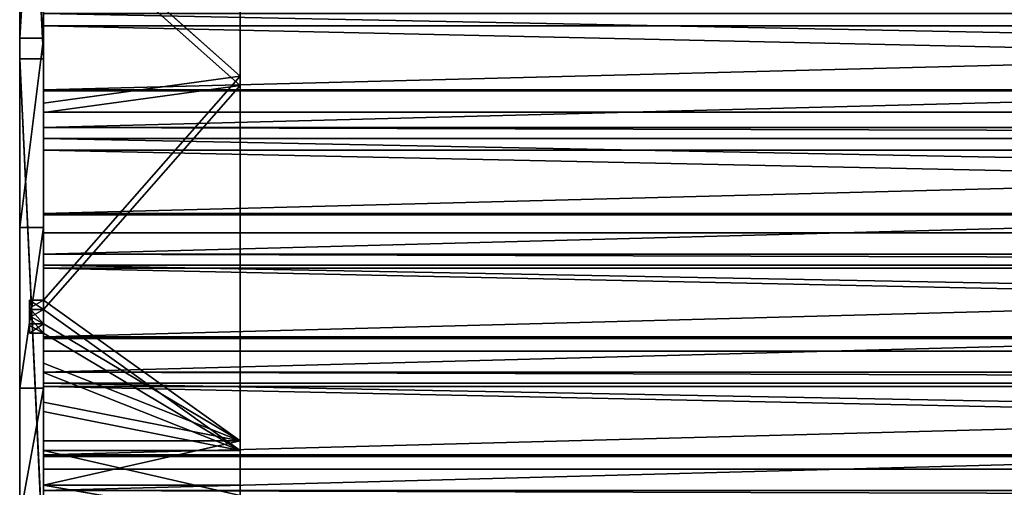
# Model space of a CAD drawing. Extents: x 0 to 1378, y -270 to 1675.
# Tile 38 of 60: x 378 to 628, y 1241 to 1359. Entities that reach past the tile are written whole.
import ezdxf

# ---------------------------------------------------------------- set-up
doc = ezdxf.new("R2010")
doc.units = 0
doc.header["$LTSCALE"] = 25.4
doc.layers.get('0').update_dxf_attribs({"color": 13, "linetype": 'CONTINUOUS'})
doc.layers.add('STEEL', color=21, linetype='CONTINUOUS')
doc.layers.add('WOOD', color=220, linetype='CONTINUOUS')

# ---------------------------------------------------------------- blocks, each defined once
blk = doc.blocks.new('LTR020_01_01')
at = {"color": 0}
for p, q in [((-444.85, 172.26), (-411.93, 249.06)), ((-444.85, 172.26, 6), (-411.93, 249.06)), ((-444.85, 172.26), (-411.93, 249.06)), ((-444.85, 172.26, 6), (-411.93, 249.06)), ((-485.6, 99.32), (-444.85, 172.26)), ((-485.6, 99.32, 6), (-444.85, 172.26)), ((-485.6, 99.32), (-444.85, 172.26)), ((-485.6, 99.32, 6), (-444.85, 172.26)), ((-444.85, 172.26, 6), (-444.85, 172.26)), ((-444.85, 172.26, 6), (-444.85, 172.26)), ((-400.74, 108.45), (-528.49, -57.18)), ((-400.74, 108.45, 6), (-528.49, -57.18)), ((-400.74, 108.45), (-528.49, -57.18)), ((-400.74, 108.45, 6), (-528.49, -57.18)), ((-533.73, 31.02), (-485.6, 99.32)), ((-533.73, 31.02, 6), (-485.6, 99.32)), ((-533.73, 31.02), (-485.6, 99.32)), ((-533.73, 31.02, 6), (-485.6, 99.32)), ((-485.6, 99.32, 6), (-485.6, 99.32)), ((-485.6, 99.32, 6), (-485.6, 99.32)), ((-634.88, -92.53), (-533.73, 31.02)), ((-533.73, 31.02), (-634.88, -92.53, 6)), ((-533.73, 31.02), (-634.88, -92.53, 6)), ((-634.88, -92.53), (-533.73, 31.02)), ((-533.73, 31.02, 6), (-533.73, 31.02)), ((-533.73, 31.02, 6), (-533.73, 31.02)), ((-528.49, -57.18), (-664.55, -216.05)), ((-528.49, -57.18, 6), (-664.55, -216.05)), ((-528.49, -57.18), (-664.55, -216.05)), ((-528.49, -57.18, 6), (-664.55, -216.05)), ((-528.49, -57.18, 6), (-528.49, -57.18)), ((-528.49, -57.18, 6), (-528.49, -57.18))]:
    blk.add_line(p, q, dxfattribs=at)
at = {"color": 253}
mesh = blk.add_polyface(dxfattribs=at)
corners = [(-853.88, -331.01), (-854.31, -335.56), (-854.36, -333.26), (-853.74, -337.78), (-852.9, -328.93), (-852.68, -339.82), (-851.48, -327.13), (-851.17, -341.56), (-740.85, -211.98), (-822.41, -368.04), (-820.34, -369.51), (-817.96, -370.4), (-815.43, -370.68), (-812.91, -370.3), (-810.58, -369.3), (-808.56, -367.75), (-664.55, -216.05), (-634.88, -92.53), (-528.49, -57.18), (-533.73, 31.02), (-485.6, 99.32), (-400.74, 108.45), (-444.85, 172.26), (-411.93, 249.06), (-387.2, 328.87), (-394.01, 115.79), (-385.82, 121.47), (-380.51, 346.75), (-376.59, 125.21), (-370.07, 362.73), (-366.76, 126.82), (-356.38, 376.03), (-363.41, 202.97), (-363.1, 207.5), (-354.42, 245.66), (-340.12, 386.03), (-342.46, 282.91), (-327.3, 318.99), (-322.07, 392.22), (-324.12, 324.12), (-319.88, 328.41), (-303.1, 394.32), (-314.78, 331.64), (-309.09, 333.64), (-303.1, 334.32), (645.33, 394.32), (645.33, 334.32), (663.42, 392.24), (649.8, 333.81), (654.04, 332.29), (657.83, 329.85), (660.97, 326.61), (663.28, 322.75), (684.65, 273.84), (680.57, 386.11), (695.89, 376.24), (704.63, 224.35), (708.56, 363.15), (723.21, 174.31), (717.93, 347.53), (739.97, 297.08), (724.28, 169.36), (732.51, 94.55), (750.41, 104.11), (760.58, 246.02), (765.32, 117.87), (779.75, 194.41), (776.26, 134.96), (782.53, 154.26), (783.72, 174.51), (-356.82, 126.24), (-362.69, 198.49), (-360.99, 194.29), (-358.39, 190.57), (-355.02, 187.53), (-351.05, 185.32), (-144.32, 95.76), (-346.7, 184.05), (-137.42, 154.03), (69.52, 76.84), (73.18, 135.4), (284.07, 69.54), (284.48, 128.21), (498.7, 73.87), (495.86, 132.48), (706.7, 148.2), (712.78, 89.83), (711.63, 149.35), (716.1, 151.74), (719.81, 155.18), (722.52, 159.47), (724.04, 164.3)]
mesh.append_faces([[corners[k] for k in face] for face in [(0, 1, 2), (68, 66, 69)]], dxfattribs={"vtx0": -1, "color": 253})
mesh.append_faces([[corners[k] for k in face] for face in [(1, 0, 3), (3, 4, 5), (5, 6, 7), (7, 8, 9), (9, 8, 10), (10, 8, 11), (11, 8, 12), (12, 8, 13), (13, 8, 14), (14, 8, 15), (15, 8, 16), (16, 17, 18), (18, 20, 21), (21, 24, 25), (25, 24, 26), (26, 27, 28), (28, 29, 30), (32, 31, 33), (33, 31, 34), (34, 35, 36), (36, 35, 37), (37, 38, 39), (39, 38, 40), (40, 41, 42), (42, 41, 43), (43, 41, 44), (44, 45, 46), (46, 47, 48), (48, 47, 49), (49, 47, 50), (50, 47, 51), (51, 47, 52), (52, 47, 53), (53, 55, 56), (56, 57, 58), (58, 60, 61), (62, 60, 63), (63, 64, 65), (65, 66, 67), (67, 66, 68), (70, 75, 76), (76, 78, 79), (79, 80, 81), (81, 82, 83), (83, 85, 86), (86, 88, 62)]], dxfattribs={"vtx0": -1, "vtx1": -1, "color": 253})
mesh.append_faces([[corners[k] for k in face] for face in [(30, 31, 32), (61, 60, 62)]], dxfattribs={"vtx0": -1, "vtx1": -1, "vtx2": -1, "color": 253})
mesh.append_faces([[corners[k] for k in face] for face in [(3, 0, 4), (5, 4, 6), (7, 6, 8), (16, 8, 17), (18, 17, 19), (18, 19, 20), (21, 20, 22), (21, 22, 23), (21, 23, 24), (26, 24, 27), (28, 27, 29), (30, 29, 31), (34, 31, 35), (37, 35, 38), (40, 38, 41), (44, 41, 45), (46, 45, 47), (53, 47, 54), (53, 54, 55), (56, 55, 57), (58, 57, 59), (58, 59, 60), (63, 60, 64), (65, 64, 66), (32, 70, 30), (70, 32, 71), (70, 71, 72), (70, 72, 73), (70, 73, 74), (70, 74, 75), (76, 75, 77), (76, 77, 78), (79, 78, 80), (81, 80, 82), (83, 82, 84), (83, 84, 85), (86, 85, 87), (86, 87, 88), (62, 88, 89), (62, 89, 90), (62, 90, 91), (62, 91, 61)]], dxfattribs={"vtx0": -1, "vtx2": -1, "color": 253})
mesh = blk.add_polyface(dxfattribs=at)
corners = [(-411.93, 249.06), (-444.85, 172.26), (-444.85, 172.26, 6)]
mesh.append_faces([[corners[k] for k in face] for face in [(0, 1, 2)]], dxfattribs={"color": 253})
mesh = blk.add_polyface(dxfattribs=at)
corners = [(-411.93, 249.06), (-444.85, 172.26, 6), (-411.93, 249.06, 6)]
mesh.append_faces([[corners[k] for k in face] for face in [(0, 1, 2)]], dxfattribs={"color": 253})
mesh = blk.add_polyface(dxfattribs=at)
corners = [(-444.85, 172.26), (-485.6, 99.32), (-485.6, 99.32, 6)]
mesh.append_faces([[corners[k] for k in face] for face in [(0, 1, 2)]], dxfattribs={"color": 253})
mesh = blk.add_polyface(dxfattribs=at)
corners = [(-444.85, 172.26), (-485.6, 99.32, 6), (-444.85, 172.26, 6)]
mesh.append_faces([[corners[k] for k in face] for face in [(0, 1, 2)]], dxfattribs={"color": 253})
mesh = blk.add_polyface(dxfattribs=at)
corners = [(-400.74, 108.45, 6), (-528.49, -57.18), (-400.74, 108.45)]
mesh.append_faces([[corners[k] for k in face] for face in [(0, 1, 2)]], dxfattribs={"color": 253})
mesh = blk.add_polyface(dxfattribs=at)
corners = [(-400.74, 108.45, 6), (-528.49, -57.18, 6), (-528.49, -57.18)]
mesh.append_faces([[corners[k] for k in face] for face in [(0, 1, 2)]], dxfattribs={"color": 253})
mesh = blk.add_polyface(dxfattribs=at)
corners = [(-485.6, 99.32), (-533.73, 31.02), (-533.73, 31.02, 6)]
mesh.append_faces([[corners[k] for k in face] for face in [(0, 1, 2)]], dxfattribs={"color": 253})
mesh = blk.add_polyface(dxfattribs=at)
corners = [(-485.6, 99.32), (-533.73, 31.02, 6), (-485.6, 99.32, 6)]
mesh.append_faces([[corners[k] for k in face] for face in [(0, 1, 2)]], dxfattribs={"color": 253})
mesh = blk.add_polyface(dxfattribs=at)
corners = [(-533.73, 31.02), (-634.88, -92.53, 6), (-533.73, 31.02, 6)]
mesh.append_faces([[corners[k] for k in face] for face in [(0, 1, 2)]], dxfattribs={"color": 253})
mesh = blk.add_polyface(dxfattribs=at)
corners = [(-533.73, 31.02), (-634.88, -92.53), (-634.88, -92.53, 6)]
mesh.append_faces([[corners[k] for k in face] for face in [(0, 1, 2)]], dxfattribs={"color": 253})
mesh = blk.add_polyface(dxfattribs=at)
corners = [(-528.49, -57.18, 6), (-664.55, -216.05), (-528.49, -57.18)]
mesh.append_faces([[corners[k] for k in face] for face in [(0, 1, 2)]], dxfattribs={"color": 253})
mesh = blk.add_polyface(dxfattribs=at)
corners = [(-528.49, -57.18, 6), (-664.55, -216.05, 6), (-664.55, -216.05)]
mesh.append_faces([[corners[k] for k in face] for face in [(0, 1, 2)]], dxfattribs={"color": 253})
blk = doc.blocks.new('LTR020_01_04')
at = {"color": 0}
for p, q in [((88.61, 133.55), (97.34, 152.65)), ((88.61, 133.55), (97.34, 152.65)), ((88.61, 133.55), (97.34, 152.65, 50)), ((88.61, 133.55), (97.34, 152.65, 50)), ((77.39, 115.81), (88.61, 133.55)), ((77.39, 115.81, 50), (88.61, 133.55)), ((77.39, 115.81), (88.61, 133.55)), ((77.39, 115.81, 50), (88.61, 133.55)), ((88.61, 133.55, 50), (88.61, 133.55)), ((88.61, 133.55, 50), (88.61, 133.55)), ((91.25, 132.12), (79.81, 114.04)), ((79.81, 114.04), (91.25, 132.12, 50)), ((79.81, 114.04), (91.25, 132.12, 50)), ((91.25, 132.12), (79.81, 114.04)), ((77.39, 115.81, 50), (41.63, 67.66)), ((77.39, 115.81, 50), (41.63, 67.66)), ((47.64, 75.65), (77.39, 115.81, 50)), ((47.64, 75.65), (77.39, 115.81, 50)), ((57.61, 88.99), (77.39, 115.81, 50)), ((57.61, 88.99), (77.39, 115.81, 50)), ((77.39, 115.81), (67.53, 102.38)), ((67.53, 102.38), (77.39, 115.81, 50)), ((67.53, 102.38), (77.39, 115.81, 50)), ((77.39, 115.81), (67.53, 102.38)), ((77.39, 115.81, 50), (77.39, 115.81)), ((77.39, 115.81), (79.81, 114.04)), ((77.39, 115.81), (79.81, 114.04)), ((77.39, 115.81, 50), (77.39, 115.81)), ((44.02, 65.85), (79.81, 114.04, 50)), ((44.02, 65.85), (79.81, 114.04, 50)), ((50.04, 73.85), (79.81, 114.04, 50)), ((50.04, 73.85), (79.81, 114.04, 50)), ((60.02, 87.2), (79.81, 114.04, 50)), ((60.02, 87.2), (79.81, 114.04, 50)), ((69.94, 100.6), (79.81, 114.04, 50)), ((69.94, 100.6), (79.81, 114.04, 50)), ((69.94, 100.6), (79.81, 114.04)), ((69.94, 100.6), (79.81, 114.04)), ((79.81, 114.04), (79.81, 114.04, 50)), ((79.81, 114.04), (79.81, 114.04, 50)), ((67.53, 102.38), (57.61, 88.99)), ((67.53, 102.38), (57.61, 88.99)), ((60.02, 87.2), (69.94, 100.6)), ((60.02, 87.2), (69.94, 100.6)), ((57.61, 88.99), (47.64, 75.65)), ((57.61, 88.99), (47.64, 75.65)), ((50.04, 73.85), (60.02, 87.2)), ((50.04, 73.85), (60.02, 87.2)), ((41.63, 67.66), (47.64, 75.65)), ((41.63, 67.66), (47.64, 75.65)), ((43.63, 70.32, -3.5), (47.64, 75.65)), ((43.63, 70.32, -3.5), (47.64, 75.65)), ((47.64, 75.65, -3.5), (45.64, 72.98, -3.5)), ((45.64, 72.98, -3.5), (47.64, 75.65)), ((45.64, 72.98, -3.5), (47.64, 75.65)), ((47.64, 75.65, -3.5), (45.64, 72.98, -3.5)), ((47.64, 75.65), (47.64, 75.65, -3.5)), ((50.04, 73.85), (47.64, 75.65)), ((50.04, 73.85), (47.64, 75.65)), ((50.04, 73.85, -3.5), (47.64, 75.65, -3.5)), ((47.64, 75.65), (47.64, 75.65, -3.5)), ((50.04, 73.85, -3.5), (47.64, 75.65, -3.5)), ((45.64, 72.98, -3.5), (43.63, 70.32, -3.5)), ((45.64, 72.98, -3.5), (43.63, 70.32, -3.5)), ((44.02, 65.85), (50.04, 73.85)), ((44.02, 65.85), (50.04, 73.85)), ((46.03, 68.51, -3.5), (50.04, 73.85)), ((46.03, 68.51, -3.5), (50.04, 73.85)), ((48.03, 71.18, -3.5), (50.04, 73.85)), ((48.03, 71.18, -3.5), (50.04, 73.85)), ((48.03, 71.18, -3.5), (50.04, 73.85, -3.5)), ((48.03, 71.18, -3.5), (50.04, 73.85, -3.5)), ((50.04, 73.85, -3.5), (50.04, 73.85)), ((50.04, 73.85, -3.5), (50.04, 73.85)), ((43.63, 70.32, -3.5), (41.63, 67.66)), ((43.63, 70.32, -3.5), (41.63, 67.66)), ((43.63, 70.32, -3.5), (41.63, 67.66, -3.5)), ((43.63, 70.32, -3.5), (41.63, 67.66, -3.5)), ((46.03, 68.51, -3.5), (48.03, 71.18, -3.5)), ((46.03, 68.51, -3.5), (48.03, 71.18, -3.5)), ((41.63, 67.66), (-15.24, -5.95, 50)), ((41.63, 67.66), (-15.24, -5.95, 50)), ((41.63, 67.66), (-8.42, 2.69)), ((41.63, 67.66), (-8.42, 2.69)), ((41.63, 67.66, -3.5), (41.63, 67.66)), ((41.63, 67.66), (44.02, 65.85)), ((41.63, 67.66), (44.02, 65.85)), ((41.63, 67.66, -3.5), (41.63, 67.66)), ((41.63, 67.66, -3.5), (44.02, 65.85, -3.5)), ((41.63, 67.66, -3.5), (44.02, 65.85, -3.5)), ((44.02, 65.85, -3.5), (46.03, 68.51, -3.5)), ((46.03, 68.51, -3.5), (44.02, 65.85)), ((46.03, 68.51, -3.5), (44.02, 65.85)), ((44.02, 65.85, -3.5), (46.03, 68.51, -3.5)), ((-12.88, -7.82, 50), (44.02, 65.85)), ((-12.88, -7.82, 50), (44.02, 65.85)), ((-6.06, 0.84), (44.02, 65.85)), ((-6.06, 0.84), (44.02, 65.85)), ((44.02, 65.85), (44.02, 65.85, -3.5)), ((44.02, 65.85), (44.02, 65.85, -3.5)), ((-8.42, 2.69), (-59.76, -61.25)), ((-8.42, 2.69), (-59.76, -61.25)), ((-8.42, 2.69), (-15.24, -5.95, 50)), ((-8.42, 2.69), (-15.24, -5.95, 50)), ((-57.44, -63.15), (-6.06, 0.84)), ((-57.44, -63.15), (-6.06, 0.84)), ((-6.06, 0.84), (-12.88, -7.82, 50)), ((-6.06, 0.84), (-12.88, -7.82, 50)), ((-15.24, -5.95, 50), (-59.76, -61.25)), ((-15.24, -5.95, 50), (-59.76, -61.25)), ((-57.44, -63.15), (-12.88, -7.82, 50)), ((-57.44, -63.15), (-12.88, -7.82, 50))]:
    blk.add_line(p, q, dxfattribs=at)
at = {"color": 253}
mesh = blk.add_polyface(dxfattribs=at)
corners = [(88.61, 133.55), (79.81, 114.04), (77.39, 115.81), (91.25, 132.12), (97.34, 152.65), (100.15, 151.59), (103.43, 172.74), (106.35, 172.07)]
mesh.append_faces([[corners[k] for k in face] for face in [(0, 1, 2), (5, 6, 7)]], dxfattribs={"vtx0": -1, "color": 253})
mesh.append_faces([[corners[k] for k in face] for face in [(1, 0, 3), (3, 4, 5)]], dxfattribs={"vtx0": -1, "vtx1": -1, "color": 253})
mesh.append_faces([[corners[k] for k in face] for face in [(3, 0, 4), (5, 4, 6)]], dxfattribs={"vtx0": -1, "vtx2": -1, "color": 253})
mesh = blk.add_polyface(dxfattribs=at)
corners = [(97.34, 152.65), (88.61, 133.55), (97.34, 152.65, 50)]
mesh.append_faces([[corners[k] for k in face] for face in [(0, 1, 2)]], dxfattribs={"color": 253})
mesh = blk.add_polyface(dxfattribs=at)
corners = [(97.34, 152.65, 50), (88.61, 133.55), (88.61, 133.55, 50)]
mesh.append_faces([[corners[k] for k in face] for face in [(0, 1, 2)]], dxfattribs={"color": 253})
mesh = blk.add_polyface(dxfattribs=at)
corners = [(88.61, 133.55), (77.39, 115.81), (77.39, 115.81, 50)]
mesh.append_faces([[corners[k] for k in face] for face in [(0, 1, 2)]], dxfattribs={"color": 253})
mesh = blk.add_polyface(dxfattribs=at)
corners = [(88.61, 133.55), (77.39, 115.81, 50), (88.61, 133.55, 50)]
mesh.append_faces([[corners[k] for k in face] for face in [(0, 1, 2)]], dxfattribs={"color": 253})
mesh = blk.add_polyface(dxfattribs=at)
corners = [(91.25, 132.12, 50), (79.81, 114.04, 50), (79.81, 114.04)]
mesh.append_faces([[corners[k] for k in face] for face in [(0, 1, 2)]], dxfattribs={"color": 253})
mesh = blk.add_polyface(dxfattribs=at)
corners = [(91.25, 132.12, 50), (79.81, 114.04), (91.25, 132.12)]
mesh.append_faces([[corners[k] for k in face] for face in [(0, 1, 2)]], dxfattribs={"color": 253})
mesh = blk.add_polyface(dxfattribs=at)
corners = [(77.39, 115.81, 50), (41.63, 67.66), (-15.24, -5.95, 50)]
mesh.append_faces([[corners[k] for k in face] for face in [(0, 1, 2)]], dxfattribs={"color": 253})
mesh = blk.add_polyface(dxfattribs=at)
corners = [(77.39, 115.81, 50), (47.64, 75.65), (41.63, 67.66)]
mesh.append_faces([[corners[k] for k in face] for face in [(0, 1, 2)]], dxfattribs={"color": 253})
mesh = blk.add_polyface(dxfattribs=at)
corners = [(77.39, 115.81, 50), (57.61, 88.99), (47.64, 75.65)]
mesh.append_faces([[corners[k] for k in face] for face in [(0, 1, 2)]], dxfattribs={"color": 253})
mesh = blk.add_polyface(dxfattribs=at)
corners = [(57.61, 88.99), (50.04, 73.85), (47.64, 75.65), (60.02, 87.2), (67.53, 102.38), (69.94, 100.6), (77.39, 115.81), (79.81, 114.04)]
mesh.append_faces([[corners[k] for k in face] for face in [(0, 1, 2), (5, 6, 7)]], dxfattribs={"vtx0": -1, "color": 253})
mesh.append_faces([[corners[k] for k in face] for face in [(1, 0, 3), (3, 4, 5)]], dxfattribs={"vtx0": -1, "vtx1": -1, "color": 253})
mesh.append_faces([[corners[k] for k in face] for face in [(3, 0, 4), (5, 4, 6)]], dxfattribs={"vtx0": -1, "vtx2": -1, "color": 253})
mesh = blk.add_polyface(dxfattribs=at)
corners = [(77.39, 115.81, 50), (67.53, 102.38), (57.61, 88.99)]
mesh.append_faces([[corners[k] for k in face] for face in [(0, 1, 2)]], dxfattribs={"color": 253})
mesh = blk.add_polyface(dxfattribs=at)
corners = [(77.39, 115.81), (67.53, 102.38), (77.39, 115.81, 50)]
mesh.append_faces([[corners[k] for k in face] for face in [(0, 1, 2)]], dxfattribs={"color": 253})
mesh = blk.add_polyface(dxfattribs=at)
corners = [(79.81, 114.04, 50), (-12.88, -7.82, 50), (44.02, 65.85)]
mesh.append_faces([[corners[k] for k in face] for face in [(0, 1, 2)]], dxfattribs={"color": 253})
mesh = blk.add_polyface(dxfattribs=at)
corners = [(79.81, 114.04, 50), (44.02, 65.85), (50.04, 73.85)]
mesh.append_faces([[corners[k] for k in face] for face in [(0, 1, 2)]], dxfattribs={"color": 253})
mesh = blk.add_polyface(dxfattribs=at)
corners = [(79.81, 114.04, 50), (50.04, 73.85), (60.02, 87.2)]
mesh.append_faces([[corners[k] for k in face] for face in [(0, 1, 2)]], dxfattribs={"color": 253})
mesh = blk.add_polyface(dxfattribs=at)
corners = [(79.81, 114.04, 50), (60.02, 87.2), (69.94, 100.6)]
mesh.append_faces([[corners[k] for k in face] for face in [(0, 1, 2)]], dxfattribs={"color": 253})
mesh = blk.add_polyface(dxfattribs=at)
corners = [(79.81, 114.04, 50), (69.94, 100.6), (79.81, 114.04)]
mesh.append_faces([[corners[k] for k in face] for face in [(0, 1, 2)]], dxfattribs={"color": 253})
mesh = blk.add_polyface(dxfattribs=at)
corners = [(47.64, 75.65), (43.63, 70.32, -3.5), (41.63, 67.66)]
mesh.append_faces([[corners[k] for k in face] for face in [(0, 1, 2)]], dxfattribs={"color": 253})
mesh = blk.add_polyface(dxfattribs=at)
corners = [(43.63, 70.32, -3.5), (44.02, 65.85, -3.5), (41.63, 67.66, -3.5), (45.64, 72.98, -3.5), (46.03, 68.51, -3.5), (47.64, 75.65, -3.5), (48.03, 71.18, -3.5), (50.04, 73.85, -3.5)]
mesh.append_faces([[corners[k] for k in face] for face in [(0, 1, 2), (6, 5, 7)]], dxfattribs={"vtx0": -1, "color": 253})
mesh.append_faces([[corners[k] for k in face] for face in [(1, 3, 4), (4, 5, 6)]], dxfattribs={"vtx0": -1, "vtx1": -1, "color": 253})
mesh.append_faces([[corners[k] for k in face] for face in [(1, 0, 3), (4, 3, 5)]], dxfattribs={"vtx0": -1, "vtx2": -1, "color": 253})
mesh = blk.add_polyface(dxfattribs=at)
corners = [(47.64, 75.65), (45.64, 72.98, -3.5), (43.63, 70.32, -3.5)]
mesh.append_faces([[corners[k] for k in face] for face in [(0, 1, 2)]], dxfattribs={"color": 253})
mesh = blk.add_polyface(dxfattribs=at)
corners = [(47.64, 75.65, -3.5), (45.64, 72.98, -3.5), (47.64, 75.65)]
mesh.append_faces([[corners[k] for k in face] for face in [(0, 1, 2)]], dxfattribs={"color": 253})
mesh = blk.add_polyface(dxfattribs=at)
corners = [(47.64, 75.65), (50.04, 73.85, -3.5), (47.64, 75.65, -3.5), (50.04, 73.85)]
mesh.append_faces([[corners[k] for k in face] for face in [(0, 1, 2), (1, 0, 3)]], dxfattribs={"vtx0": -1, "color": 253})
mesh = blk.add_polyface(dxfattribs=at)
corners = [(50.04, 73.85), (44.02, 65.85), (46.03, 68.51, -3.5)]
mesh.append_faces([[corners[k] for k in face] for face in [(0, 1, 2)]], dxfattribs={"color": 253})
mesh = blk.add_polyface(dxfattribs=at)
corners = [(50.04, 73.85), (46.03, 68.51, -3.5), (48.03, 71.18, -3.5)]
mesh.append_faces([[corners[k] for k in face] for face in [(0, 1, 2)]], dxfattribs={"color": 253})
mesh = blk.add_polyface(dxfattribs=at)
corners = [(50.04, 73.85), (48.03, 71.18, -3.5), (50.04, 73.85, -3.5)]
mesh.append_faces([[corners[k] for k in face] for face in [(0, 1, 2)]], dxfattribs={"color": 253})
mesh = blk.add_polyface(dxfattribs=at)
corners = [(43.63, 70.32, -3.5), (41.63, 67.66, -3.5), (41.63, 67.66)]
mesh.append_faces([[corners[k] for k in face] for face in [(0, 1, 2)]], dxfattribs={"color": 253})
mesh = blk.add_polyface(dxfattribs=at)
corners = [(-59.76, -61.25), (-110.12, -126.08), (-112.4, -124.13), (-57.44, -63.15), (-8.42, 2.69), (-6.06, 0.84), (41.63, 67.66), (44.02, 65.85)]
mesh.append_faces([[corners[k] for k in face] for face in [(0, 1, 2), (5, 6, 7)]], dxfattribs={"vtx0": -1, "color": 253})
mesh.append_faces([[corners[k] for k in face] for face in [(1, 0, 3), (3, 4, 5)]], dxfattribs={"vtx0": -1, "vtx1": -1, "color": 253})
mesh.append_faces([[corners[k] for k in face] for face in [(3, 0, 4), (5, 4, 6)]], dxfattribs={"vtx0": -1, "vtx2": -1, "color": 253})
mesh = blk.add_polyface(dxfattribs=at)
corners = [(41.63, 67.66), (-8.42, 2.69), (-15.24, -5.95, 50)]
mesh.append_faces([[corners[k] for k in face] for face in [(0, 1, 2)]], dxfattribs={"color": 253})
mesh = blk.add_polyface(dxfattribs=at)
corners = [(44.02, 65.85), (41.63, 67.66, -3.5), (44.02, 65.85, -3.5), (41.63, 67.66)]
mesh.append_faces([[corners[k] for k in face] for face in [(0, 1, 2), (1, 0, 3)]], dxfattribs={"vtx0": -1, "color": 253})
mesh = blk.add_polyface(dxfattribs=at)
corners = [(46.03, 68.51, -3.5), (44.02, 65.85), (44.02, 65.85, -3.5)]
mesh.append_faces([[corners[k] for k in face] for face in [(0, 1, 2)]], dxfattribs={"color": 253})
mesh = blk.add_polyface(dxfattribs=at)
corners = [(44.02, 65.85), (-12.88, -7.82, 50), (-6.06, 0.84)]
mesh.append_faces([[corners[k] for k in face] for face in [(0, 1, 2)]], dxfattribs={"color": 253})
mesh = blk.add_polyface(dxfattribs=at)
corners = [(-8.42, 2.69), (-59.76, -61.25), (-15.24, -5.95, 50)]
mesh.append_faces([[corners[k] for k in face] for face in [(0, 1, 2)]], dxfattribs={"color": 253})
mesh = blk.add_polyface(dxfattribs=at)
corners = [(-6.06, 0.84), (-12.88, -7.82, 50), (-57.44, -63.15)]
mesh.append_faces([[corners[k] for k in face] for face in [(0, 1, 2)]], dxfattribs={"color": 253})
mesh = blk.add_polyface(dxfattribs=at)
corners = [(-15.24, -5.95, 50), (-59.76, -61.25), (-112.4, -124.13, 50)]
mesh.append_faces([[corners[k] for k in face] for face in [(0, 1, 2)]], dxfattribs={"color": 253})
mesh = blk.add_polyface(dxfattribs=at)
corners = [(-12.88, -7.82, 50), (-110.12, -126.08, 50), (-57.44, -63.15)]
mesh.append_faces([[corners[k] for k in face] for face in [(0, 1, 2)]], dxfattribs={"color": 253})
blk = doc.blocks.new('LTR020_01')
at = {"color": 0, "extrusion": (1, 1.23818e-13, -2.22045e-16), "rotation": 180.0000000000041}
for name, p in [('LTR020_01_01', (1091.29, 2420.95, 138.95)), ('LTR020_01_04', (1600.09, 2407.2, 144.95))]:
    blk.add_blockref(name, p, dxfattribs=at)
blk = doc.blocks.new('LTR020_02')
at = {"color": 0}
for p, q in [((0, 33), (2, 35)), ((0, 33), (2, 35)), ((0, 33, 988), (0, 33)), ((0, 33), (0, 0)), ((0, 33), (0, 0)), ((0, 33, 988), (0, 33)), ((33, 35), (2, 35)), ((2, 35), (2, 35, 988)), ((33, 35), (2, 35)), ((2, 35), (2, 35, 988)), ((33, 35, 988), (33, 35)), ((33, 35), (35, 33)), ((33, 35), (35, 33)), ((33, 35, 988), (33, 35)), ((35, 0), (35, 33)), ((35, 33), (35, 33, 988)), ((35, 0), (35, 33)), ((35, 33), (35, 33, 988)), ((0, 0), (35, 0)), ((0, 0, 988), (0, 0)), ((0, 0, 988), (0, 0)), ((0, 0), (35, 0)), ((35, 0), (35, 0, 988)), ((35, 0), (35, 0, 988))]:
    blk.add_line(p, q, dxfattribs=at)
at = {"color": 253}
mesh = blk.add_polyface(dxfattribs=at)
corners = [(2, 35), (0, 0), (0, 33), (35, 0), (33, 35), (35, 33)]
mesh.append_faces([[corners[k] for k in face] for face in [(0, 1, 2), (3, 4, 5)]], dxfattribs={"vtx0": -1, "color": 253})
mesh.append_faces([[corners[k] for k in face] for face in [(1, 0, 3)]], dxfattribs={"vtx0": -1, "vtx1": -1, "color": 253})
mesh.append_faces([[corners[k] for k in face] for face in [(3, 0, 4)]], dxfattribs={"vtx0": -1, "vtx2": -1, "color": 253})
mesh = blk.add_polyface(dxfattribs=at)
corners = [(0, 33, 988), (2, 35), (0, 33), (2, 35, 988)]
mesh.append_faces([[corners[k] for k in face] for face in [(0, 1, 2), (1, 0, 3)]], dxfattribs={"vtx0": -1, "color": 253})
mesh = blk.add_polyface(dxfattribs=at)
corners = [(0, 0, 988), (0, 33), (0, 0), (0, 33, 988)]
mesh.append_faces([[corners[k] for k in face] for face in [(0, 1, 2), (1, 0, 3)]], dxfattribs={"vtx0": -1, "color": 253})
mesh = blk.add_polyface(dxfattribs=at)
corners = [(2, 35, 988), (33, 35), (2, 35), (33, 35, 988)]
mesh.append_faces([[corners[k] for k in face] for face in [(0, 1, 2), (1, 0, 3)]], dxfattribs={"vtx0": -1, "color": 253})
mesh = blk.add_polyface(dxfattribs=at)
corners = [(33, 35, 988), (35, 33), (33, 35), (35, 33, 988)]
mesh.append_faces([[corners[k] for k in face] for face in [(0, 1, 2), (1, 0, 3)]], dxfattribs={"vtx0": -1, "color": 253})
mesh = blk.add_polyface(dxfattribs=at)
corners = [(35, 33), (35, 0, 988), (35, 0), (35, 33, 988)]
mesh.append_faces([[corners[k] for k in face] for face in [(0, 1, 2), (1, 0, 3)]], dxfattribs={"vtx0": -1, "color": 253})
mesh = blk.add_polyface(dxfattribs=at)
corners = [(35, 0), (0, 0, 988), (0, 0), (35, 0, 988)]
mesh.append_faces([[corners[k] for k in face] for face in [(0, 1, 2), (1, 0, 3)]], dxfattribs={"vtx0": -1, "color": 253})

msp = doc.modelspace()

# ---------------------------------------------------------------- block references
at = {"layer": 'STEEL', "color": 0}
msp.add_blockref('LTR020_01', (239.08, -270.34, -25.28), dxfattribs=at)
at = {"layer": 'WOOD', "color": 0, "extrusion": (1, 1.249e-13, 1.61903e-15), "rotation": 50.60615182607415}
msp.add_blockref('LTR020_02', (1367.04, 2420.54, 384.03), dxfattribs=at)
at = {"layer": 'WOOD', "color": 0, "extrusion": (1, 1.249e-13, 1.66564e-15), "rotation": 51.31334671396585}
msp.add_blockref('LTR020_02', (1335.89, 2381.43, 384.03), dxfattribs=at)
at = {"layer": 'WOOD', "color": 0, "extrusion": (1, 1.25469e-13, -1.55299e-15), "rotation": 53.08019242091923}
msp.add_blockref('LTR020_02', (1305.18, 2341.97, 384.03), dxfattribs=at)
at = {"layer": 'WOOD', "color": 0, "extrusion": (1, 1.25649e-13, -1.51209e-15), "rotation": 53.08019242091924}
msp.add_blockref('LTR020_02', (1275.2, 2301.95, 384.03), dxfattribs=at)
at = {"layer": 'WOOD', "color": 0, "extrusion": (1, 1.26177e-13, -8.75441e-16), "rotation": 53.08019242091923}
msp.add_blockref('LTR020_02', (1245.17, 2261.97, 384.03), dxfattribs=at)

doc.saveas('drawing.dxf')
